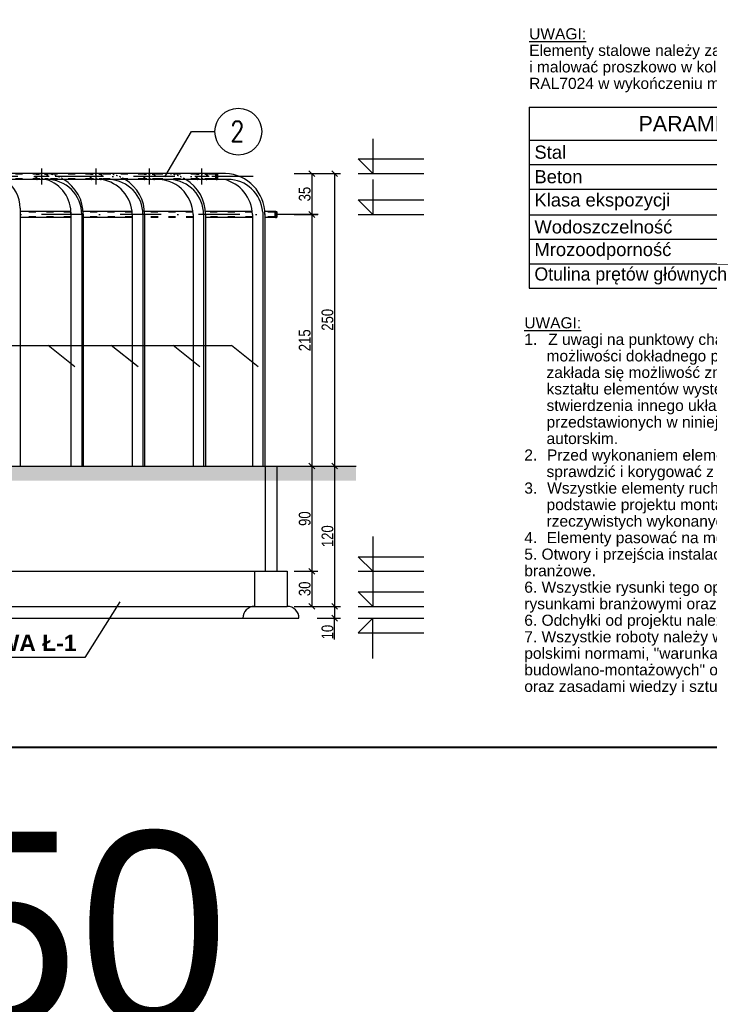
# Model space of a CAD drawing. Header units: millimetres. Extents: x 3943 to 31433, y -1440 to 18056.
# Tile 9 of 12: x 15638 to 21533, y 1757 to 10175. Entities that reach past the tile are written whole.
import ezdxf
from ezdxf.enums import TextEntityAlignment as Align

# ---------------------------------------------------------------- set-up
doc = ezdxf.new("R2010")
doc.units = ezdxf.units.MM
doc.linetypes.add('ACAD_ISO03W100', pattern=[30, 12, -18])
doc.linetypes.add('Kropki i Kreski', pattern=[670.277762, 352.777767, -176.388884, 0, -141.111112])
doc.layers.add('_EMGIE_opisy', color=4, linetype='Continuous')
doc.layers.add('MAIN-1', color=7, linetype='Continuous')
doc.layers.add('G-Ramka', color=5, linetype='Continuous', lineweight=40)
doc.styles.add('Arial CE', font='arial.ttf', dxfattribs={"width": 0.8})
doc.styles.add('Arial-GG', font='arial.ttf')
doc.styles.add('GENERATED_STYLE_1', font='arial.ttf')
doc.styles.add('GENERATED_STYLE_2', font='arialbd.ttf')
doc.styles.add('ROMANS', font='romans.shx', dxfattribs={"width": 0.9})
doc.styles.get("Standard").update_dxf_attribs({"font": 'arial.ttf'})
doc.dimstyles.new('Kon 50', dxfattribs={"dimscale": 50, "dimtxt": 2, "dimasz": 1, "dimexe": 1, "dimexo": 1, "dimgap": 0.2, "dimtad": 1, "dimdec": 0, "dimlfac": 0.1, "dimzin": 0, "dimtxsty": 'Arial CE', "dimblk": 'OBLIQUE', "dimcen": 0.09, "dimadec": 0, "dimazin": 0, "dimtfac": 1, "dimtdec": 0, "dimtofl": 0, "dimtmove": 0, "dimatfit": 3, "dimldrblk": 'OBLIQUE', "dimfxl": 0, "dimtolj": 1, "dimtzin": 0, "dimarcsym": 0})
doc.dimstyles.new('S-1 do 10-GG', dxfattribs={"dimscale": 10, "dimtxt": 2.2, "dimasz": 2, "dimexe": 1, "dimexo": 2, "dimgap": 0.6, "dimtad": 1, "dimdec": 0, "dimrnd": 1, "dimtxsty": 'Arial-GG', "dimcen": 0, "dimclrd": 256, "dimclre": 256, "dimclrt": 7, "dimadec": 0, "dimazin": 0, "dimtfac": 1, "dimtdec": 0, "dimtix": 1, "dimtmove": 0, "dimatfit": 2, "dimfxl": 0, "dimlwd": 5, "dimlwe": 5, "dimarcsym": 0})

# ---------------------------------------------------------------- blocks, each defined once
blk = doc.blocks.new('*D46')
at = {"layer": 'Defpoints', "color": 0, "ltscale": 2}
for p in [(-10, 167.36), (539.79, 0), (539.79, -52)]:
    blk.add_point(p, dxfattribs=at)
at = {"layer": 'Defpoints', "color": 7, "ltscale": 2, "insert": (158.4, -26.15), "char_height": 33, "attachment_point": 5, "style": 'Arial-GG'}
blk.add_mtext('297 x 550', dxfattribs=at)
blk = doc.blocks.new('_Oblique')
at = {"color": 0, "linetype": 'ByBlock', "lineweight": -2}
blk.add_line((-0.5, -0.5), (0.5, 0.5), dxfattribs=at)
blk = doc.blocks.new('*D79')
at = {"color": 0, "lineweight": -2}
for p, q in [((18180.5, 8859.5), (18380.5, 8859.5)), ((18330.5, 8859.5), (18330.5, 6359.5)), ((18180.5, 6359.5), (18380.5, 6359.5))]:
    blk.add_line(p, q, dxfattribs=at)
at = {"layer": 'Defpoints', "color": 0}
for p in [(17277.3, 8859.5), (17277.3, 6359.5), (18330.5, 6359.5)]:
    blk.add_point(p, dxfattribs=at)
at = {"color": 0, "lineweight": -2, "xscale": 50, "yscale": 50, "zscale": 50}
for p, rotation in [((18330.5, 8859.5), 90), ((18330.5, 6359.5), 270)]:
    blk.add_blockref('_Oblique', p, dxfattribs=dict(at, rotation=rotation))
at = {"color": 0, "insert": (18269.4, 7609.5), "char_height": 100, "attachment_point": 5, "rotation": 90, "style": 'Arial CE'}
blk.add_mtext('\\A1;250', dxfattribs=at)
blk = doc.blocks.new('*D80')
at = {"color": 0, "lineweight": -2}
for p, q in [((17985.9, 8859.5), (18185.9, 8859.5)), ((18135.9, 8859.5), (18135.9, 8509.5)), ((17985.9, 8509.5), (18185.9, 8509.5))]:
    blk.add_line(p, q, dxfattribs=at)
at = {"layer": 'Defpoints', "color": 0}
for p in [(17277.3, 8859.5), (17447.8, 8509.5), (18135.9, 8509.5)]:
    blk.add_point(p, dxfattribs=at)
at = {"color": 0, "lineweight": -2, "xscale": 50, "yscale": 50, "zscale": 50}
for p, rotation in [((18135.9, 8859.5), 90), ((18135.9, 8509.5), 270)]:
    blk.add_blockref('_Oblique', p, dxfattribs=dict(at, rotation=rotation))
at = {"color": 0, "insert": (18074.8, 8684.5), "char_height": 100, "attachment_point": 5, "rotation": 90, "style": 'Arial CE'}
blk.add_mtext('\\A1;35', dxfattribs=at)
blk = doc.blocks.new('*D81')
at = {"color": 0, "lineweight": -2}
for p, q in [((17985.9, 8509.5), (18185.9, 8509.5)), ((18135.9, 8509.5), (18135.9, 6359.5)), ((17985.9, 6359.5), (18185.9, 6359.5))]:
    blk.add_line(p, q, dxfattribs=at)
at = {"layer": 'Defpoints', "color": 0}
for p in [(17447.8, 8509.5), (17628.1, 6359.5), (18135.9, 6359.5)]:
    blk.add_point(p, dxfattribs=at)
at = {"color": 0, "lineweight": -2, "xscale": 50, "yscale": 50, "zscale": 50}
for p, rotation in [((18135.9, 8509.5), 90), ((18135.9, 6359.5), 270)]:
    blk.add_blockref('_Oblique', p, dxfattribs=dict(at, rotation=rotation))
at = {"color": 0, "insert": (18074.9, 7434.5), "char_height": 100, "attachment_point": 5, "rotation": 90, "style": 'Arial CE'}
blk.add_mtext('\\A1;215', dxfattribs=at)
blk = doc.blocks.new('*T137')
at = {"color": 0, "linetype": 'ByBlock', "lineweight": -2}
for p, q in [((0, 0), (3007.1, 0)), ((0, 0), (0, -1546.5)), ((3007.1, 0), (3007.1, -1546.5)), ((0, -279.5), (3007.1, -279.5)), ((1992.8, -279.5), (1992.8, -1546.5)), ((0, -488.9), (3007.1, -488.9)), ((0, -698.4), (3007.1, -698.4)), ((0, -918.1), (3007.1, -918.1)), ((0, -1127.6), (3007.1, -1127.6)), ((0, -1337), (3007.1, -1337)), ((0, -1546.5), (3007.1, -1546.5))]:
    blk.add_line(p, q, dxfattribs=at)
at = {"color": 0}
for s, insert, char_height, width, attachment_point in [('{\\fArial|b0|i0|c238|p34;P\\fArial|b0|i0|c0|p34;A\\fArial|b0|i0|c238|p34;R\\fArial|b0|i0|c0|p34;A\\fArial|b0|i0|c238|p34;METRY}', (1503.6, -139.7), 131.25, 3006.675, 5), ('{\\fArial|b0|i0|c238|p34; St\\fArial|b0|i0|c0|p34;a\\fArial|b0|i0|c238|p34;l}', (0.2, -384.2), 112.5, 1992.3, 4), ('{\\fArial|b1|i0|c0|p34; B\\fArial|b1|i0|c238|p34;500}', (2499.9, -384.2), 112.5, 1013.925, 5), ('{\\fArial|b0|i0|c238|p34;\\C4; Beton }', (0.2, -593.7), 112.5, 1992.3, 4), ('{\\fArial|b1|i0|c238|p34; C35/45 }', (2499.9, -593.7), 112.5, 1013.925, 5), ('{\\fArial|b0|i0|c238|p34; Klasa ekspozycji}', (0.2, -808.3), 112.5, 1992.3, 4), ('{\\fArial|b1|i0|c238|p34; XD3}', (2499.9, -808.3), 112.5, 1013.925, 5), (' Wodoszczelność', (0.2, -1022.8), 112.5, 1992.3, 4), ('{\\fArial|b1|i0|c238|p34; W8}', (2499.9, -1022.8), 112.5, 1013.925, 5), (' Mrozoodporność ', (0.2, -1232.3), 112.5, 1992.3, 4), ('{\\fArial|b1|i0|c238|p34; 150}', (2499.9, -1232.3), 112.5, 1013.925, 5), (' Otulina prętów głównych', (0.2, -1441.8), 112.5, 1992.3, 4), ('{\\fArial|b1|i0|c238|p34;      50mm}', (1993, -1441.8), 112.5, 1013.925, 4)]:
    blk.add_mtext(s, dxfattribs=dict(at, insert=insert, char_height=char_height, width=width, attachment_point=attachment_point))
blk = doc.blocks.new('*D138')
at = {"color": 0, "lineweight": -2}
for p, q in [((18180.5, 6359.5), (18380.5, 6359.5)), ((18330.5, 6359.5), (18330.5, 5159.5)), ((18180.5, 5159.5), (18380.5, 5159.5))]:
    blk.add_line(p, q, dxfattribs=at)
at = {"layer": 'Defpoints', "color": 0}
for p in [(17302.5, 6359.5), (17867.5, 5159.5), (18330.5, 5159.5)]:
    blk.add_point(p, dxfattribs=at)
at = {"color": 0, "lineweight": -2, "xscale": 50, "yscale": 50, "zscale": 50}
for p, rotation in [((18330.5, 6359.5), 90), ((18330.5, 5159.5), 270)]:
    blk.add_blockref('_Oblique', p, dxfattribs=dict(at, rotation=rotation))
at = {"color": 0, "insert": (18269.4, 5759.5), "char_height": 100, "attachment_point": 5, "rotation": 90, "style": 'Arial CE'}
blk.add_mtext('\\A1;120', dxfattribs=at)
blk = doc.blocks.new('*D139')
at = {"color": 0, "lineweight": -2}
for p, q in [((17985.9, 6359.5), (18185.9, 6359.5)), ((18135.9, 6359.5), (18135.9, 5459.5)), ((17985.9, 5459.5), (18185.9, 5459.5))]:
    blk.add_line(p, q, dxfattribs=at)
at = {"layer": 'Defpoints', "color": 0}
for p in [(17628.1, 6359.5), (17912.6, 5459.5), (18135.9, 5459.5)]:
    blk.add_point(p, dxfattribs=at)
at = {"color": 0, "lineweight": -2, "xscale": 50, "yscale": 50, "zscale": 50}
for p, rotation in [((18135.9, 6359.5), 90), ((18135.9, 5459.5), 270)]:
    blk.add_blockref('_Oblique', p, dxfattribs=dict(at, rotation=rotation))
at = {"color": 0, "insert": (18074.9, 5909.5), "char_height": 100, "attachment_point": 5, "rotation": 90, "style": 'Arial CE'}
blk.add_mtext('\\A1;90', dxfattribs=at)
blk = doc.blocks.new('*D140')
at = {"color": 0, "lineweight": -2}
for p, q in [((17985.9, 5459.5), (18185.9, 5459.5)), ((18135.9, 5459.5), (18135.9, 5159.5)), ((17985.9, 5159.5), (18185.9, 5159.5))]:
    blk.add_line(p, q, dxfattribs=at)
at = {"layer": 'Defpoints', "color": 0}
for p in [(17912.6, 5459.5), (17867.5, 5159.5), (18135.9, 5159.5)]:
    blk.add_point(p, dxfattribs=at)
at = {"color": 0, "lineweight": -2, "xscale": 50, "yscale": 50, "zscale": 50}
for p, rotation in [((18135.9, 5459.5), 90), ((18135.9, 5159.5), 270)]:
    blk.add_blockref('_Oblique', p, dxfattribs=dict(at, rotation=rotation))
at = {"color": 0, "insert": (18074.8, 5309.5), "char_height": 100, "attachment_point": 5, "rotation": 90, "style": 'Arial CE'}
blk.add_mtext('\\A1;30', dxfattribs=at)
blk = doc.blocks.new('*D141')
at = {"color": 0, "lineweight": -2}
for p, q in [((18180.5, 5159.5), (18380.5, 5159.5)), ((18330.5, 5159.5), (18330.5, 5059.5)), ((18180.5, 5059.5), (18380.5, 5059.5)), ((18330.5, 4876.4), (18330.5, 5059.5))]:
    blk.add_line(p, q, dxfattribs=at)
at = {"layer": 'Defpoints', "color": 0}
for p in [(17867.5, 5159.5), (17868.2, 5059.5), (18330.5, 5059.5)]:
    blk.add_point(p, dxfattribs=at)
at = {"color": 0, "lineweight": -2, "xscale": 50, "yscale": 50, "zscale": 50}
for p, rotation in [((18330.5, 5159.5), 90), ((18330.5, 5059.5), 270)]:
    blk.add_blockref('_Oblique', p, dxfattribs=dict(at, rotation=rotation))
at = {"color": 0, "insert": (18269.4, 4939.8), "char_height": 100, "attachment_point": 5, "rotation": 90, "style": 'Arial CE'}
blk.add_mtext('\\A1;10', dxfattribs=at)
blk = doc.blocks.new('*U45')
at = {"layer": 'G-Ramka', "color": 0}
blk.add_lwpolyline([(25, 282), (25, 5), (534.79, 5), (534.79, 282)], close=True, dxfattribs=at)
at = {"layer": 'Defpoints', "ltscale": 2}
dim = blk.add_linear_dim(base=(539.79, -52), p1=(-10, 167.36), p2=(539.79, 0), dimstyle='S-1 do 10-GG', override={"dimscale": 15, "dimpost": '297 x <>', "dimse1": 1, "dimse2": 1, "dimsd1": 1, "dimsd2": 1}, dxfattribs=at)
dim.commit()
dim.dimension.update_dxf_attribs({"geometry": '*D46', "text_midpoint": (158.4, -52), "dimtype": 160})

msp = doc.modelspace()

# ---------------------------------------------------------------- hatches: boundary and pattern name
h = msp.add_hatch()
h.set_pattern_fill('EARTH', color=8, scale=20, angle=45)
h.set_pattern_definition([(45, (4791.44, -1620.87), (0, 179.6051), [127, -127]), (45, (4757.77, -1587.2), (0, 179.6051), [127, -127]), (45, (4724.09, -1553.52), (0, 179.6051), [127, -127]), (135, (4724.09, -1531.07), (-179.6051, 0), [127, -127]), (135, (4757.77, -1497.4), (-179.6051, 0), [127, -127]), (135, (4791.44, -1463.72), (-179.6051, 0), [127, -127])])
h.paths.add_polyline_path([(9459.97, 6359.51), (9207.43, 6359.51), (9207.43, 6235.64), (9459.97, 6235.64)])
h.paths.add_polyline_path([(18513.78, 6359.51), (9459.97, 6359.51), (9459.97, 6235.64), (18513.78, 6235.64)])

# ---------------------------------------------------------------- linework, layer by layer
at = {"color": 4}
for p, q in [((16879.97, 8831.45), (17108.28, 9218.49)), ((17108.28, 9218.49), (17306.94, 9218.49)), ((13876.9, 7389), (17448.85, 7389)), ((16110.4, 7208.72), (15882.1, 7389)), ((16650.02, 7208.72), (16421.71, 7389)), ((17179.21, 7208.72), (16950.91, 7389)), ((17677.16, 7208.72), (17448.85, 7389)), ((16495.48, 5199.51), (16196.37, 4722.4)), ((16196.37, 4722.4), (15141.18, 4722.4))]:
    msp.add_line(p, q, dxfattribs=at)
at = {"extrusion": (0.012486, 0.017451, 0.99977)}
for p, q in [((18656.37, 9157.78, -7.6), (18656.37, 8859.48, -1.56)), ((18531.38, 8984.49, -2.18), (19093.97, 8984.37, -9.21)), ((18656.37, 8859.48, -1.56), (18531.38, 8984.49, -2.18)), ((18531.38, 8859.51), (19093.97, 8859.39, -7.02)), ((18656.37, 8807.78, -7.6), (18656.37, 8509.48, -1.56)), ((18531.38, 8634.49, -2.18), (19093.97, 8634.37, -9.21)), ((18656.37, 8509.48, -1.56), (18531.38, 8634.49, -2.18)), ((18531.38, 8509.51), (19093.97, 8509.39, -7.02)), ((18656.37, 5757.78, -3.88), (18656.37, 5459.48, 2.16)), ((18531.38, 5584.49, 1.54), (19093.97, 5584.37, -5.48)), ((18656.37, 5459.48, 2.16), (18531.38, 5584.49, 1.54)), ((18531.38, 5459.51, 3.72), (19093.97, 5459.39, -3.3)), ((18656.37, 5457.78, -3.88), (18656.37, 5159.48, 2.16)), ((18531.38, 5284.49, 1.54), (19093.97, 5284.37, -5.48)), ((18656.37, 5159.48, 2.16), (18531.38, 5284.49, 1.54)), ((18531.38, 5159.51, 3.72), (19093.97, 5159.39, -3.3))]:
    msp.add_line(p, q, dxfattribs=at)
at = {"color": 6, "linetype": 'Kropki i Kreski'}
for p, q in [((15828.08, 8767.05), (15828.08, 8901.97)), ((16292.23, 8767.05), (16292.23, 8901.97)), ((16747.92, 8767.05), (16747.92, 8901.97)), ((17196.68, 8767.05), (17196.68, 8901.97)), ((17633.86, 8834.51), (9728.62, 8834.51)), ((15890.95, 8834.51), (15765.2, 8834.51)), ((16355.11, 8834.51), (16229.36, 8834.51)), ((16809.93, 8834.51), (16685.92, 8834.51)), ((17257.66, 8834.51), (17135.71, 8834.51)), ((18189.62, 8509.51), (9442.78, 8509.51))]:
    msp.add_line(p, q, dxfattribs=at)
msp.add_line((9207.74, 6359.51), (18513.51, 6359.51))
at = {"color": 8, "ltscale": 10, "extrusion": (0, 1, 0)}
msp.add_line((14775.1, 5059.51), (18025.77, 5059.51), dxfattribs=at)
at = {"extrusion": (0.012486, -0.017451, 0.99977)}
for p, q in [((18531.38, 5059.51, 3.72), (19093.97, 5059.63, -3.3)), ((18656.37, 5059.54, 2.16), (18531.38, 4934.53, 1.54)), ((18656.37, 4713.68, -3.88), (18656.37, 5059.54, 2.16)), ((18531.38, 4934.53, 1.54), (19093.97, 4934.65, -5.48))]:
    msp.add_line(p, q, dxfattribs=at)
at = {"color": 4}
msp.add_circle((17506.94, 9218.49), 200, dxfattribs=at)
at = {"color": 8, "ltscale": 10}
for centre, start, end in [((17646.32, 5059.51), 90, 180), ((17925.77, 5059.51), 0, 90)]:
    msp.add_arc(centre, 100, start, end, dxfattribs=at)
at = {"layer": 'MAIN-1', "color": 3}
for p, q in [((17322.35, 8859.51), (10046.73, 8859.51)), ((16371.23, 8859.51), (16279.99, 8859.51)), ((16890.91, 8859.51), (16747.92, 8859.51)), ((17398.22, 8859.51), (17233.12, 8859.51)), ((17322.35, 8809.51), (10046.73, 8809.51)), ((16076.22, 8760.8), (16076.22, 8759.51)), ((16403, 8809.19), (16292.23, 8809.19)), ((16923.96, 8809.19), (16747.92, 8809.19)), ((17416.21, 8809.51), (17196.68, 8809.51)), ((15643.55, 8562.75), (15643.55, 6359.51)), ((16076.47, 8534.51), (15643.55, 8534.51)), ((16076.62, 8530.77), (16076.62, 6359.51)), ((16169.58, 8509.51), (16169.58, 6359.51)), ((16599.03, 8534.51), (16181.02, 8534.51)), ((16181.75, 8514.04), (16181.75, 6359.51)), ((16600.75, 8509.51), (16600.75, 6359.51)), ((16692.03, 8509.51), (16692.03, 6359.51)), ((17119.09, 8534.51), (16705.66, 8534.51)), ((16706.32, 8516.18), (16706.32, 6359.51)), ((17120.77, 8509.51), (17120.77, 6359.51)), ((17210.18, 8509.51), (17210.18, 6359.51)), ((17626.48, 8534.51), (17225.86, 8534.51)), ((17226.52, 8516.18), (17226.52, 6359.51)), ((17628.15, 8509.51), (17628.15, 6359.51)), ((17715.44, 8530.96), (17715.44, 6359.51)), ((17829.08, 8534.51), (17733.16, 8534.51)), ((17733.82, 8516.18), (17733.82, 6359.51)), ((16076.62, 8484.51), (15643.55, 8484.51)), ((16600.75, 8484.51), (16181.75, 8484.51)), ((17628.15, 8484.51), (17226.52, 8484.51)), ((17829.08, 8484.51), (17733.82, 8484.51))]:
    msp.add_line(p, q, dxfattribs=at)
at = {"layer": 'MAIN-1', "color": 4, "linetype": 'ACAD_ISO03W100', "ltscale": 5}
for p, q in [((17311.93, 8853.51), (10047.67, 8853.51)), ((17311.93, 8815.51), (10047.67, 8815.51)), ((16076.69, 8528.51), (15643.55, 8528.51)), ((16599.63, 8528.51), (16181.36, 8528.51)), ((17119.68, 8528.51), (16705.99, 8528.51)), ((17627.06, 8528.51), (17226.18, 8528.51)), ((17818.65, 8528.51), (17733.49, 8528.51)), ((16076.62, 8490.51), (15643.55, 8490.51)), ((16600.75, 8490.51), (16181.75, 8490.51)), ((17120.77, 8490.51), (16706.32, 8490.51)), ((17120.77, 8484.51), (16706.32, 8484.51)), ((17628.15, 8490.51), (17226.52, 8490.51)), ((17818.65, 8490.51), (17733.82, 8490.51))]:
    msp.add_line(p, q, dxfattribs=at)
at = {"layer": 'MAIN-1', "color": 3, "extrusion": (0, 1, 0)}
for p, q in [((17736.05, 6359.51), (17736.05, 5459.51)), ((17835.75, 6359.51), (17835.75, 5459.51)), ((14875.1, 5459.51), (17835.75, 5459.51)), ((17646.03, 5459.51), (17646.03, 5159.51)), ((17835.75, 5459.51), (17925.49, 5459.51)), ((17925.49, 5459.51), (17925.49, 5159.51)), ((17925.77, 5459.51), (17925.77, 5159.51)), ((14875.1, 5159.51), (17925.49, 5159.51))]:
    msp.add_line(p, q, dxfattribs=at)
at = {"layer": 'MAIN-1', "color": 4, "linetype": 'ACAD_ISO03W100'}
for points in [[(15866.42, 8859.51, -0.4142136), (15875.87, 8850.06), (15875.87, 8818.96, -0.4142136), (15866.42, 8809.51), (15789.74, 8809.51, -0.4142136), (15780.29, 8818.96), (15780.29, 8850.06, -0.4142136), (15789.74, 8859.51)], [(15866.42, 8853.51, -0.4142136), (15869.87, 8850.06), (15869.87, 8818.96, -0.4142136), (15866.42, 8815.51), (15789.74, 8815.51, -0.4142136), (15786.29, 8818.96), (15786.29, 8850.06, -0.4142136), (15789.74, 8853.51)], [(16330.57, 8859.51, -0.4142136), (16340.02, 8850.06), (16340.02, 8818.96, -0.4142136), (16330.57, 8809.51), (16253.89, 8809.51, -0.4142136), (16244.44, 8818.96), (16244.44, 8850.06, -0.4142136), (16253.89, 8859.51)], [(16330.57, 8853.51, -0.4142136), (16334.02, 8850.06), (16334.02, 8818.96, -0.4142136), (16330.57, 8815.51), (16253.89, 8815.51, -0.4142136), (16250.44, 8818.96), (16250.44, 8850.06, -0.4142136), (16253.89, 8853.51)], [(16785.39, 8859.51, -0.4142136), (16794.84, 8850.06), (16794.84, 8818.96, -0.4142136), (16785.39, 8809.51), (16710.45, 8809.51, -0.4142136), (16701, 8818.96), (16701, 8850.06, -0.4142136), (16710.45, 8859.51)], [(16785.39, 8853.51, -0.4142136), (16788.84, 8850.06), (16788.84, 8818.96, -0.4142136), (16785.39, 8815.51), (16710.45, 8815.51, -0.4142136), (16707, 8818.96), (16707, 8850.06, -0.4142136), (16710.45, 8853.51)], [(17233.12, 8859.51, -0.4142136), (17242.57, 8850.06), (17242.57, 8818.96, -0.4142136), (17233.12, 8809.51), (17160.24, 8809.51, -0.4142136), (17150.79, 8818.96), (17150.79, 8850.06, -0.4142136), (17160.24, 8859.51)], [(17233.12, 8853.51, -0.4142136), (17236.57, 8850.06), (17236.57, 8818.96, -0.4142136), (17233.12, 8815.51), (17160.24, 8815.51, -0.4142136), (17156.79, 8818.96), (17156.79, 8850.06, -0.4142136), (17160.24, 8853.51)]]:
    msp.add_lwpolyline(points, format="xyb", close=True, dxfattribs=at)
at = {"layer": 'MAIN-1', "color": 3}
for points in [[(17321.41, 8859.51, 0.4142136), (17311.96, 8850.06), (17311.96, 8818.96, 0.4142136), (17321.41, 8809.51), (17322.35, 8809.51, 0.4142136), (17331.8, 8818.96), (17331.8, 8850.06, 0.4142136), (17322.35, 8859.51)], [(17321.41, 8853.51, 0.4142136), (17317.96, 8850.06), (17317.96, 8818.96, 0.4142136), (17321.41, 8815.51), (17322.35, 8815.51, 0.4142136), (17325.8, 8818.96), (17325.8, 8850.06, 0.4142136), (17322.35, 8853.51)], [(17828.13, 8534.51, 0.4142136), (17818.68, 8525.06), (17818.68, 8493.96, 0.4142136), (17828.13, 8484.51), (17829.08, 8484.51, 0.4142136), (17838.53, 8493.96), (17838.53, 8525.06, 0.4142136), (17829.08, 8534.51)], [(17828.13, 8528.51, 0.4142136), (17824.68, 8525.06), (17824.68, 8493.96, 0.4142136), (17828.13, 8490.51), (17829.08, 8490.51, 0.4142136), (17832.53, 8493.96), (17832.53, 8525.06, 0.4142136), (17829.08, 8528.51)]]:
    msp.add_lwpolyline(points, format="xyb", close=True, dxfattribs=at)
at = {"layer": 'MAIN-1', "color": 4, "linetype": 'ACAD_ISO03W100'}
for centre, radius, start, end in [((15832.22, 8511.77), 349.54, 60.337269, 84.172494), ((16359.49, 8512.85), 346.85, 60.76443, 88.146078), ((16879.69, 8512.85), 346.85, 60.76443, 88.146078)]:
    msp.add_arc(centre, radius, start, end, dxfattribs=at)
at = {"layer": 'MAIN-1', "color": 3}
for centre, radius, start, end in [((17386.99, 8512.85), 346.85, 359.44896, 88.146078), ((15333.34, 8555.67), 310.29, 1.30666, 54.891409), ((15772.43, 8520.14), 304.37, 357.998467, 71.934641), ((15869.55, 8509.5), 300.04, 0.002772, 90.51604), ((15832.22, 8511.77), 349.54, 359.629067, 58.406718), ((16288.25, 8500.58), 312.63, 1.636799, 80.810194), ((16392.03, 8509.51), 300, 0, 87.367075), ((16359.49, 8512.85), 346.85, 359.44896, 58.795137), ((16812.57, 8501.41), 308.3, 1.506272, 93.296955), ((16910.18, 8509.51), 300, 0, 87.367075), ((16879.69, 8512.85), 346.85, 359.44896, 58.795137), ((17310.95, 8500.92), 317.31, 1.551041, 76.533774), ((17416.21, 8509.51), 300, 4.100109, 90)]:
    msp.add_arc(centre, radius, start, end, dxfattribs=at)

# ---------------------------------------------------------------- block references
msp.add_blockref('*T137', (19994.27, 9426.05))
at = {"layer": 'G-Ramka', "xscale": 50, "yscale": 50, "zscale": 50}
msp.add_blockref('*U45', (4442.92, 3705.56), dxfattribs=at)

# ---------------------------------------------------------------- texts
at = {"color": 2, "style": 'ROMANS', "width": 0.8}
msp.add_text('2', height=175, dxfattribs=at).set_placement((17498.61, 9220.09), align=Align.MIDDLE)
at = {"color": 2, "style": 'GENERATED_STYLE_2'}
msp.add_text('ŁAWA Ł-1', height=140, dxfattribs=at).set_placement((15189.91, 4776.66))
at = {"layer": '_EMGIE_opisy', "linetype": 'Continuous', "char_height": 95, "attachment_point": 1, "line_spacing_factor": 0.89199, "style": 'GENERATED_STYLE_1'}
for s, insert, width in [('{\\L\\C4;UWAGI:\\l\\P\\fArial|b0|i0|c238|p34;\\C256;Elementy stalowe należy zabezpieczyć antykorozyjnie\\Pi malować proszkowo w kolorze zbliżonym do RAL7024 w wykończeniu matowym.}', (19993.02, 10102.12), 3230.2967), ('{\\L\\C4;UWAGI:\\l\\P1.{\\W2.543057; }Z uwagi na punktowy charakter odkrywek dokonanych na obiekcie i brak \\P{\\W5.152899; }możliwości dokładnego przeglądu wszystkich elementów konstrukcyjnych \\P{\\W5.152899; }zakłada się możliwość zmiany przekroju, długości, sposobu montażu, \\P{\\W5.152899; }kształtu elementów występujących w niniejszym opracowaniu, w przypadku \\P{\\W5.152899; }stwierdzenia innego układu konstrukcyjnego lub przekrojów istniejących \\P{\\W5.152899; }przedstawionych w niniejszym opracowaniu, po uzgodnieniu z nadzorem \\P{\\W5.152899; }autorskim.\\P2.{\\W2.25659; }Przed wykonaniem elementów wymiary i możliwość montażu należy \\P{\\W5.152899; }sprawdzić i korygować z natury.\\P3.{\\W2.302284; }Wszystkie elementy ruchome należy zamawiać i wykonywać / montować na \\P{\\W5.152899; }podstawie projektu montażowego oraz zweryfikowanych obmiarów \\P{\\W5.152899; }rzeczywistych wykonanych na obiekcie.\\P4.{\\W2.196836; }Elementy pasować na montażu.\\P}5. {\\fArial|b0|i0|c238|p34;Otwory i przejścia instalacyjne rozpatrywać w oparciu o wszystkie rusunki branżowe.\\P6. Wszystkie rysunki tego opracowania należy rozpatrywać równocześnie z rysunkami branżowymi oraz                   {\\W8.769771; }opisem technicznym.\\P6. Odchyłki od projektu należy konsultować z jednostką projektową.\\P7. Wszystkie roboty należy wykonywać zgodnie z obowiązującymi przepisami, polskimi normami, "warunkami technicznymi wykonania i odbioru robót budowlano-montażowych" opracowanymi  przez {\\W4.782073; }instytut techniki budowlanej oraz zasadami wiedzy i sztuki budowlanej.}', (19951.6, 7631.32), 4707.8232)]:
    msp.add_mtext(s, dxfattribs=dict(at, insert=insert, width=width))

# ---------------------------------------------------------------- dimensions: what is measured, and where the dimension line sits
for base, p1, p2, picture, middle in [((18330.46, 6359.51), (17277.34, 8859.51), (17277.34, 6359.51), '*D79', (18269.4, 7609.51)), ((18135.94, 8509.51), (17277.34, 8859.51), (17447.76, 8509.51), '*D80', (18074.85, 8684.51)), ((18135.94, 6359.51), (17447.76, 8509.51), (17628.15, 6359.51), '*D81', (18074.88, 7434.51))]:
    dim = msp.add_linear_dim(base=base, p1=p1, p2=p2, angle=90, dimstyle='Kon 50')
    dim.commit()
    dim.dimension.update_dxf_attribs({"geometry": picture, "text_midpoint": middle})
for base, p1, p2, picture, middle in [((18330.46, 5159.51), (17302.47, 6359.51), (17867.55, 5159.51), '*D138', (18269.4, 5759.51)), ((18135.94, 5459.51), (17628.15, 6359.51), (17912.57, 5459.51), '*D139', (18074.88, 5909.51)), ((18135.94, 5159.51), (17912.57, 5459.51), (17867.55, 5159.51), '*D140', (18074.85, 5309.51))]:
    dim = msp.add_linear_dim(base=base, p1=p1, p2=p2, angle=90, dimstyle='Kon 50', override={"dimtmove": 1})
    dim.commit()
    dim.dimension.update_dxf_attribs({"geometry": picture, "text_midpoint": middle})
dim = msp.add_linear_dim(base=(18330.46, 5059.51), p1=(17867.55, 5159.51), p2=(17868.21, 5059.51), angle=90, dimstyle='Kon 50', override={"dimtmove": 1})
dim.commit()
dim.dimension.update_dxf_attribs({"geometry": '*D141', "text_midpoint": (18280.78, 4939.78), "dimtype": 160})

doc.saveas('drawing.dxf')
